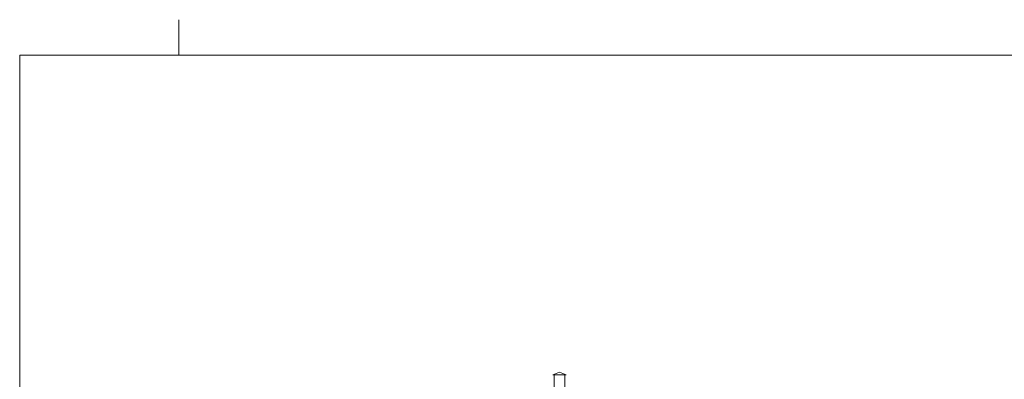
# Model space of a CAD drawing. Extents: x -613240 to -325500, y -25863 to 152403.
# Tile 4 of 254: x -613240 to -599326, y 1817 to 6903. Entities that reach past the tile are written whole.
import ezdxf

# ---------------------------------------------------------------- set-up
doc = ezdxf.new("R2010")
doc.units = 0
doc.header["$MEASUREMENT"] = 0
doc.layers.add('ARCH TABELA_Nr_Pióra__21', color=7, linetype='Continuous', lineweight=9)
doc.layers.add('Istniejące kominy_Nr_Pióra__21', color=7, linetype='Continuous', lineweight=9)

msp = doc.modelspace()

# ---------------------------------------------------------------- linework, layer by layer
at = {"layer": 'ARCH TABELA_Nr_Pióra__21', "linetype": 'Continuous'}
for p, q in [((-610989.9, 6402.6), (-610989.9, 6902.6)), ((-610989.9, 6402.6), (-610989.9, 6902.6)), ((-613239.9, 6402.6), (-572489.9, 6402.6)), ((-613239.9, 6402.6), (-613239.9, -22047.4))]:
    msp.add_line(p, q, dxfattribs=at)
at = {"layer": 'Istniejące kominy_Nr_Pióra__21', "linetype": 'Continuous'}
for p, q in [((-605707.2, 1878.5), (-605612.2, 1918.5)), ((-605517.2, 1878.5), (-605707.2, 1878.5)), ((-605687.2, 1309.4), (-605687.2, 1878.5)), ((-605517.2, 1878.5), (-605612.2, 1918.5)), ((-605537.2, 1578.5), (-605537.2, 1878.5))]:
    msp.add_line(p, q, dxfattribs=at)

doc.saveas('drawing.dxf')
